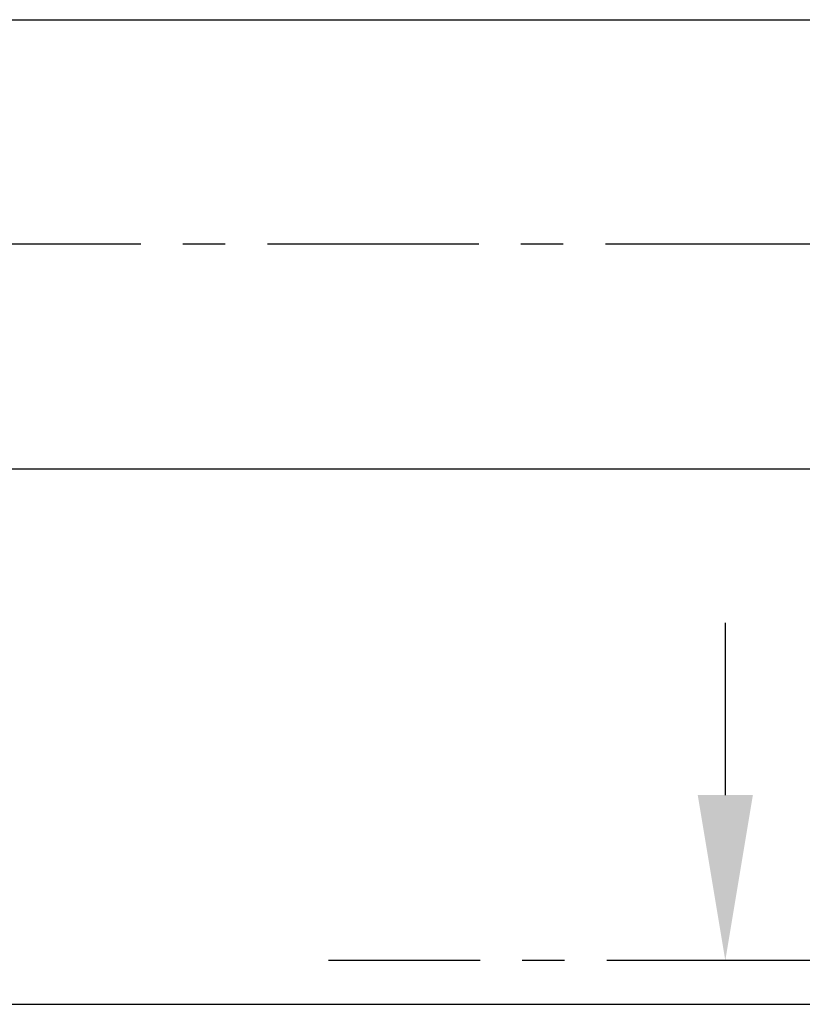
# Model space of a CAD drawing. Header units: millimetres. Extents: x 0 to 5940, y 0 to 4200.
# Tile 48 of 55: x 3320 to 3552, y 2841 to 3132. Entities that reach past the tile are written whole.
import ezdxf

# ---------------------------------------------------------------- set-up
doc = ezdxf.new("R2010")
doc.units = ezdxf.units.MM
doc.header["$LTSCALE"] = 50
doc.linetypes.add('MITTE', pattern=[2, 1.25, -0.25, 0.25, -0.25])
for name, color, linetype in [('02-LINIE-035', 2, 'CONTINUOUS'), ('03-LINIE-050', 3, 'CONTINUOUS'), ('05-ACHSE', 1, 'MITTE')]:
    doc.layers.add(name, color=color, linetype=linetype)

msp = doc.modelspace()

# ---------------------------------------------------------------- linework, layer by layer
at = {"layer": '02-LINIE-035'}
for p, q in [((3260.15, 3132.28), (3730.65, 3132.28)), ((3260.15, 2999.28), (3730.65, 2999.28)), ((3528.9, 2953.75), (3528.9, 2902.75))]:
    msp.add_line(p, q, dxfattribs=at)
at = {"layer": '02-LINIE-035', "linetype": 'MITTE'}
msp.add_line((3556.32, 2853.75), (3411.5, 2853.75), dxfattribs=at)
at = {"layer": '02-LINIE-035'}
msp.add_solid([(3520.74, 2902.75), (3537.07, 2902.75), (3528.9, 2853.75)], dxfattribs=at)
at = {"layer": '03-LINIE-050'}
msp.add_line((1763.87, 2840.78), (3803.96, 2840.78), dxfattribs=at)
at = {"layer": '05-ACHSE'}
msp.add_line((3755.93, 3065.78), (2152.15, 3065.78), dxfattribs=at)

doc.saveas('drawing.dxf')
